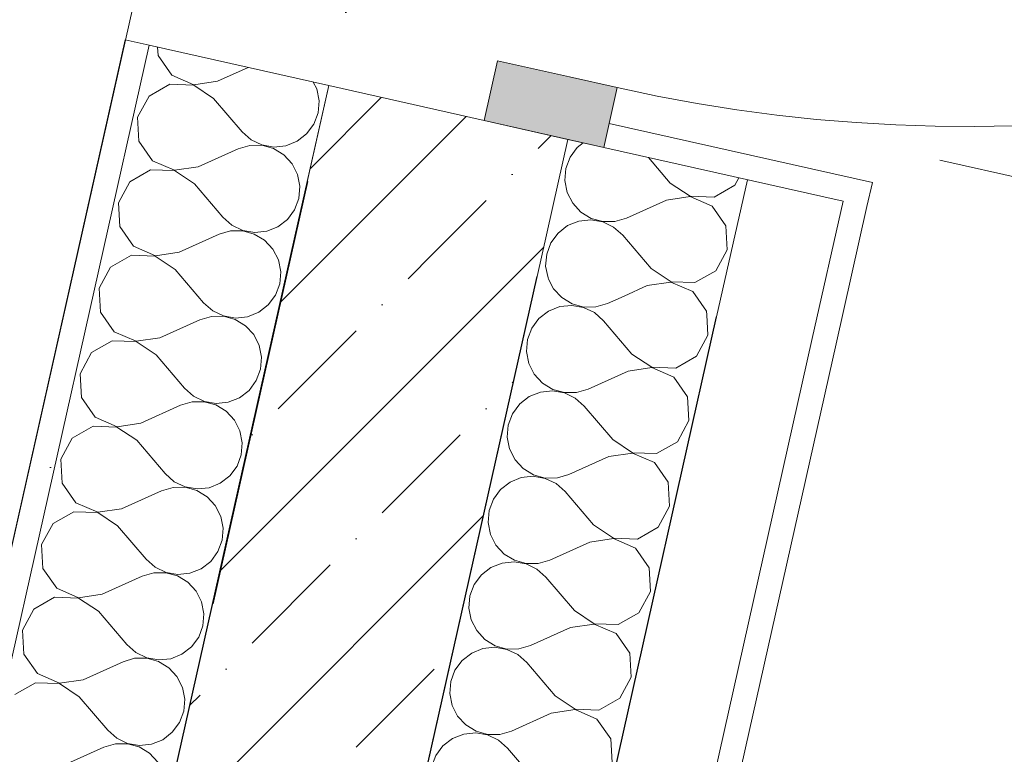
# Model space of a CAD drawing. Header units: millimetres. Extents: x -7218511 to -6645009, y 6003432 to 6221853.
# Tile 126 of 147: x -7168092 to -7167289, y 6147127 to 6147725. Entities that reach past the tile are written whole.
import ezdxf
from ezdxf.enums import TextEntityAlignment as Align

# ---------------------------------------------------------------- set-up
doc = ezdxf.new("R2010")
doc.units = ezdxf.units.MM
doc.header["$MEASUREMENT"] = 0
doc.linetypes.add('Штрихпунктирная', pattern=[670.277762, 352.777767, -176.388884, 0, -141.111112])
for name, color, linetype in [('S - МОП.АР', 7, 'Continuous'), ('АР-Стены_внешние_.АР', 7, 'Continuous'), ('АР-Стены_внутренние_пилоны.АР', 7, 'Continuous'), ('АР-Чертеж-Оси_Осевые размеры.АР', 7, 'Continuous'), ('АР-Чертеж-Размеры.АР', 7, 'Continuous'), ('Двери Archicad', 7, 'Continuous')]:
    doc.layers.add(name, color=color, linetype=linetype)
for name, color, linetype, lineweight in [('АР-Стены_внешние_.АР_Ном._пера__1', 7, 'Continuous', 0), ('АР-Стены_внутренние_пилоны.АР_Ном._пера__1', 7, 'Continuous', 30), ('АР-Чертеж-Оси_Осевые размеры.АР_Ном._пера__120', 7, 'Continuous', 0), ('АР-Чертеж-Размеры.АР_Ном._пера__1', 7, 'Continuous', 0), ('Двери Archicad_Ном._пера__120', 7, 'Continuous', 0)]:
    doc.layers.add(name, color=color, linetype=linetype, lineweight=lineweight)
doc.styles.add('РЎР“Р•РќР•Р\xa0Р\x98Р\xa0_РЎРўР\x98Р›Р¬_1', font='GOST_Common.ttf')
doc.styles.add('РЎР“Р•РќР•Р\xa0Р\x98Р\xa0_РЎРўР\x98Р›Р¬_4', font='GOTHIC.TTF')
doc.dimstyles.new('СГЕНЕРИР_СТИЛЬ__2', dxfattribs={"dimtxt": 150, "dimasz": 237.5, "dimexe": 0.18, "dimexo": 0.0625, "dimgap": 0, "dimtad": 1, "dimdec": 0, "dimzin": 0, "dimdsep": 46, "dimtxsty": 'РЎР“Р•РќР•Р\xa0Р\x98Р\xa0_РЎРўР\x98Р›Р¬_1', "dimblk": 'ARROWHEAD_6', "dimblk1": 'ARROWHEAD_6', "dimblk2": 'ARROWHEAD_6', "dimcen": 0.09, "dimse1": 1, "dimse2": 1, "dimclrd": 7, "dimclre": 7, "dimclrt": 7, "dimazin": 0, "dimtfac": 1, "dimtdec": 4, "dimtmove": 0, "dimatfit": 3, "dimfxl": 1, "dimtolj": 1, "dimtzin": 0, "dimarcsym": 0})
pattern_1 = [(45, (-6566190.34, 6562677.8), (-84.852814, 84.852814), []), (45, (-6566232.77, 6562720.22), (-84.852814, 84.852814), [90, -30, 0, -30])]

# ---------------------------------------------------------------- blocks, each defined once
blk = doc.blocks.new('Стена_7_3', base_point=(-7167997.32, 6146972.64))
at = {"layer": 'АР-Стены_внешние_.АР', "linetype": 'Continuous', "lineweight": 0, "true_color": 0x000000}
h = blk.add_hatch(dxfattribs=at)
h.set_pattern_fill('ЖЕЛЕЗОБЕТОН__PROJECT__0003', color=18, style=0, pattern_type=2)
h.set_pattern_definition(pattern_1)
h.paths.add_polyline_path([(-7167802.18, 6146928.82), (-7167670.3, 6147516.03), (-7167865.43, 6147559.86), (-7167997.32, 6146972.64)])
at = {"layer": 'АР-Стены_внешние_.АР_Ном._пера__1', "color": 7, "linetype": 'Continuous', "lineweight": 30, "flags": 128}
for points in [[(-7167865.43, 6147559.86), (-7167997.32, 6146972.64)], [(-7167802.18, 6146928.82), (-7167670.3, 6147516.03)]]:
    blk.add_lwpolyline(points, dxfattribs=at)
blk = doc.blocks.new('*X424', base_point=(-6566190.34, 6562677.79))
at = {"layer": 'АР-Стены_внешние_.АР_Ном._пера__1', "color": 7, "linetype": 'Continuous', "lineweight": 0}
for p, q in [((-7167632.62, 6147625.04), (-7167637.54, 6147621.24)), ((-7167637.54, 6147621.24), (-7167643.4, 6147613.31)), ((-7167643.4, 6147613.31), (-7167646.86, 6147604.08)), ((-7167561.66, 6147592.27), (-7167579.43, 6147613.09)), ((-7167646.86, 6147604.08), (-7167647.67, 6147594.26)), ((-7167647.67, 6147594.26), (-7167645.77, 6147584.6)), ((-7167508.97, 6147590.47), (-7167505.68, 6147596.53)), ((-7167645.77, 6147584.6), (-7167641.3, 6147575.82)), ((-7167561.66, 6147592.27), (-7167545.42, 6147581.45)), ((-7167525.91, 6147580.78), (-7167508.97, 6147590.47)), ((-7167564.79, 6147578.33), (-7167597.37, 6147563.69)), ((-7167545.48, 6147581.17), (-7167564.79, 6147578.33)), ((-7167527.56, 6147573.43), (-7167545.48, 6147581.17)), ((-7167545.42, 6147581.45), (-7167525.91, 6147580.78)), ((-7167641.3, 6147575.82), (-7167634.6, 6147568.59)), ((-7167634.6, 6147568.59), (-7167626.18, 6147563.47)), ((-7167516.39, 6147557.42), (-7167527.56, 6147573.43)), ((-7167636.25, 6147561.23), (-7167645.4, 6147557.57)), ((-7167626.45, 6147562.26), (-7167636.25, 6147561.23)), ((-7167616.74, 6147560.57), (-7167626.45, 6147562.26)), ((-7167626.18, 6147563.47), (-7167616.68, 6147560.85)), ((-7167607.87, 6147556.29), (-7167616.74, 6147560.57)), ((-7167616.68, 6147560.85), (-7167606.83, 6147560.92)), ((-7167606.83, 6147560.92), (-7167597.37, 6147563.69)), ((-7167645.4, 6147557.57), (-7167653.19, 6147551.54)), ((-7167600.5, 6147549.75), (-7167607.87, 6147556.29)), ((-7167515.3, 6147537.93), (-7167516.39, 6147557.42)), ((-7167653.19, 6147551.54), (-7167659.05, 6147543.62)), ((-7167577.32, 6147522.58), (-7167600.5, 6147549.75)), ((-7167659.05, 6147543.62), (-7167662.51, 6147534.39)), ((-7167524.62, 6147520.78), (-7167515.3, 6147537.93)), ((-7167662.51, 6147534.39), (-7167663.33, 6147524.57)), ((-7167663.33, 6147524.57), (-7167661.42, 6147514.9)), ((-7167577.32, 6147522.58), (-7167561.07, 6147511.76)), ((-7167541.56, 6147511.09), (-7167524.62, 6147520.78)), ((-7167661.42, 6147514.9), (-7167660.93, 6147513.93)), ((-7167580.45, 6147508.64), (-7167599.41, 6147500.11)), ((-7167561.14, 6147511.48), (-7167580.45, 6147508.64)), ((-7167543.22, 6147503.73), (-7167561.14, 6147511.48)), ((-7167561.07, 6147511.76), (-7167541.56, 6147511.09)), ((-7167532.04, 6147487.73), (-7167543.22, 6147503.73)), ((-7167531.89, 6147484.95), (-7167532.04, 6147487.73))]:
    blk.add_line(p, q, dxfattribs=at)
blk = doc.blocks.new('Металлическая Дверь 23[22]_3', base_point=(-6566190.34, 6562677.79))
at = {"layer": 'Двери Archicad', "linetype": 'Continuous', "lineweight": 0, "true_color": 0xffffff}
blk.add_hatch(color=7, dxfattribs=at).paths.add_polyline_path([(-7167702.52, 6147691.98), (-7167713.48, 6147643.2), (-7167615.91, 6147621.28), (-7167604.95, 6147670.07), (-7167643.98, 6147678.83)])
at = {"layer": 'Двери Archicad_Ном._пера__120', "color": 7, "linetype": 'Continuous', "lineweight": 0}
for p, q in [((-7167713.48, 6147643.2), (-7167702.52, 6147691.98)), ((-7167702.52, 6147691.98), (-7167643.98, 6147678.83)), ((-7167643.98, 6147678.83), (-7167604.95, 6147670.07)), ((-7167713.48, 6147643.2), (-7167840.32, 6147671.68)), ((-7167604.95, 6147670.07), (-7167615.91, 6147621.28)), ((-7167615.91, 6147621.28), (-7167713.48, 6147643.2)), ((-7167645.18, 6147627.86), (-7167713.48, 6147643.2)), ((-7167645.18, 6147627.86), (-7167713.48, 6147643.2)), ((-7167611.53, 6147640.8), (-7167396.88, 6147592.59)), ((-7167615.91, 6147621.28), (-7167645.18, 6147627.86)), ((-7167615.91, 6147621.28), (-7167645.18, 6147627.86)), ((-7167401.26, 6147573.07), (-7167396.88, 6147592.59))]:
    blk.add_line(p, q, dxfattribs=at)
blk.add_arc((-7167322.27, 6148928.71), 1290, 257.34172, 347.34172, dxfattribs=at)
blk = doc.blocks.new('Стена_216_3', base_point=(-7167865.43, 6147559.86))
at = {"layer": 'АР-Стены_внешние_.АР', "linetype": 'Continuous', "lineweight": 0, "true_color": 0x000000}
h = blk.add_hatch(dxfattribs=at)
h.set_pattern_fill('ЖЕЛЕЗОБЕТОН__PROJECT__0003', color=18, style=0, pattern_type=2)
h.set_pattern_definition(pattern_1)
h.paths.add_polyline_path([(-7167840.32, 6147671.68), (-7167865.43, 6147559.86), (-7167670.3, 6147516.03), (-7167645.18, 6147627.86), (-7167713.48, 6147643.2)])
at = {"layer": 'АР-Стены_внешние_.АР_Ном._пера__1', "color": 7, "linetype": 'Continuous', "lineweight": 20}
for p, q in [((-7167713.48, 6147643.2), (-7167840.32, 6147671.68)), ((-7167645.18, 6147627.86), (-7167713.48, 6147643.2)), ((-7167670.3, 6147516.03), (-7167645.18, 6147627.86))]:
    blk.add_line(p, q, dxfattribs=at)
at = {"layer": 'АР-Стены_внешние_.АР_Ном._пера__1', "color": 7, "linetype": 'Continuous', "lineweight": 0}
for p, q in [((-7167615.91, 6147621.28), (-7167611.53, 6147640.8)), ((-7167611.53, 6147640.8), (-7167396.88, 6147592.59)), ((-7167615.91, 6147621.28), (-7167645.18, 6147627.86)), ((-7167420.77, 6147577.46), (-7167615.91, 6147621.28)), ((-7167523.94, 6147483.16), (-7167498.83, 6147594.99)), ((-7167401.26, 6147573.07), (-7167396.88, 6147592.59)), ((-7167445.89, 6147465.63), (-7167420.77, 6147577.46))]:
    blk.add_line(p, q, dxfattribs=at)
at = {"layer": 'АР-Стены_внешние_.АР_Ном._пера__1', "color": 7, "linetype": 'Continuous', "lineweight": 20, "flags": 128}
blk.add_lwpolyline([(-7167840.32, 6147671.68), (-7167865.43, 6147559.86)], dxfattribs=at)
at = {"layer": 'АР-Стены_внешние_.АР_Ном._пера__1', "color": 7, "linetype": 'Continuous', "lineweight": 0, "flags": 128}
blk.add_lwpolyline([(-7167426.37, 6147461.25), (-7167401.26, 6147573.07)], dxfattribs=at)
at = {"layer": 'АР-Стены_внешние_.АР', "color": 7, "lineweight": 0}
blk.add_blockref('*X424', (-6566190.34, 6562677.79), dxfattribs=at)
at = {"layer": 'Двери Archicad', "color": 7, "linetype": 'Continuous', "lineweight": 0}
blk.add_blockref('Металлическая Дверь 23[22]_3', (-6566190.34, 6562677.79), dxfattribs=at)
blk = doc.blocks.new('*X428', base_point=(-6566190.34, 6562677.79))
at = {"layer": 'АР-Стены_внешние_.АР_Ном._пера__1', "color": 7, "linetype": 'Continuous', "lineweight": 0}
for p, q in [((-7167660.93, 6147513.93), (-7167656.95, 6147506.12)), ((-7167656.95, 6147506.12), (-7167650.25, 6147498.9)), ((-7167650.25, 6147498.9), (-7167641.83, 6147493.78)), ((-7167599.41, 6147500.11), (-7167613.02, 6147493.99)), ((-7167651.9, 6147491.54), (-7167661.05, 6147487.88)), ((-7167642.1, 6147492.57), (-7167651.9, 6147491.54)), ((-7167632.4, 6147490.88), (-7167642.1, 6147492.57)), ((-7167641.83, 6147493.78), (-7167632.33, 6147491.16)), ((-7167623.52, 6147486.6), (-7167632.4, 6147490.88)), ((-7167632.33, 6147491.16), (-7167622.48, 6147491.23)), ((-7167622.48, 6147491.23), (-7167613.02, 6147493.99)), ((-7167668.85, 6147481.85), (-7167674.7, 6147473.92)), ((-7167661.05, 6147487.88), (-7167668.85, 6147481.85)), ((-7167616.15, 6147480.05), (-7167623.52, 6147486.6)), ((-7167592.97, 6147452.89), (-7167616.15, 6147480.05)), ((-7167530.95, 6147468.24), (-7167531.89, 6147484.95)), ((-7167674.7, 6147473.92), (-7167678.17, 6147464.7)), ((-7167678.17, 6147464.7), (-7167678.98, 6147454.88)), ((-7167540.27, 6147451.09), (-7167530.95, 6147468.24)), ((-7167678.98, 6147454.88), (-7167677.08, 6147445.21)), ((-7167592.97, 6147452.89), (-7167576.72, 6147442.06)), ((-7167557.22, 6147441.4), (-7167540.27, 6147451.09)), ((-7167677.08, 6147445.21), (-7167672.6, 6147436.43)), ((-7167576.79, 6147441.78), (-7167596.1, 6147438.95)), ((-7167558.87, 6147434.04), (-7167576.79, 6147441.78)), ((-7167576.72, 6147442.06), (-7167557.22, 6147441.4)), ((-7167672.6, 6147436.43), (-7167665.9, 6147429.21)), ((-7167596.1, 6147438.95), (-7167628.67, 6147424.3)), ((-7167547.7, 6147418.04), (-7167558.87, 6147434.04)), ((-7167665.9, 6147429.21), (-7167657.48, 6147424.09)), ((-7167657.48, 6147424.09), (-7167647.98, 6147421.46)), ((-7167638.13, 6147421.54), (-7167628.67, 6147424.3)), ((-7167676.7, 6147418.18), (-7167684.5, 6147412.16)), ((-7167667.56, 6147421.85), (-7167676.7, 6147418.18)), ((-7167657.76, 6147422.87), (-7167667.56, 6147421.85)), ((-7167648.05, 6147421.18), (-7167657.76, 6147422.87)), ((-7167639.17, 6147416.9), (-7167648.05, 6147421.18)), ((-7167647.98, 6147421.46), (-7167638.13, 6147421.54)), ((-7167631.8, 6147410.36), (-7167639.17, 6147416.9)), ((-7167546.61, 6147398.55), (-7167547.7, 6147418.04)), ((-7167684.5, 6147412.16), (-7167690.35, 6147404.23)), ((-7167608.62, 6147383.19), (-7167631.8, 6147410.36)), ((-7167690.35, 6147404.23), (-7167693.82, 6147395.01)), ((-7167693.82, 6147395.01), (-7167694.63, 6147385.19)), ((-7167555.93, 6147381.4), (-7167546.61, 6147398.55)), ((-7167694.63, 6147385.19), (-7167692.73, 6147375.52)), ((-7167608.62, 6147383.19), (-7167592.38, 6147372.37)), ((-7167572.87, 6147371.71), (-7167555.93, 6147381.4)), ((-7167692.73, 6147375.52), (-7167688.26, 6147366.74)), ((-7167611.75, 6147369.25), (-7167644.32, 6147354.61)), ((-7167592.44, 6147372.09), (-7167611.75, 6147369.25)), ((-7167574.52, 6147364.35), (-7167592.44, 6147372.09)), ((-7167592.38, 6147372.37), (-7167572.87, 6147371.71)), ((-7167688.26, 6147366.74), (-7167681.56, 6147359.51)), ((-7167563.35, 6147348.34), (-7167574.52, 6147364.35)), ((-7167683.21, 6147352.16), (-7167692.35, 6147348.49)), ((-7167673.41, 6147353.18), (-7167683.21, 6147352.16)), ((-7167681.56, 6147359.51), (-7167673.14, 6147354.39)), ((-7167663.7, 6147351.49), (-7167673.41, 6147353.18)), ((-7167673.14, 6147354.39), (-7167663.64, 6147351.77)), ((-7167663.64, 6147351.77), (-7167653.78, 6147351.85)), ((-7167653.78, 6147351.85), (-7167644.32, 6147354.61)), ((-7167692.35, 6147348.49), (-7167700.15, 6147342.47)), ((-7167654.82, 6147347.21), (-7167663.7, 6147351.49)), ((-7167647.46, 6147340.67), (-7167654.82, 6147347.21)), ((-7167562.26, 6147328.86), (-7167563.35, 6147348.34)), ((-7167700.15, 6147342.47), (-7167706.01, 6147334.54)), ((-7167624.27, 6147313.5), (-7167647.46, 6147340.67)), ((-7167706.01, 6147334.54), (-7167709.47, 6147325.31)), ((-7167571.58, 6147311.7), (-7167562.26, 6147328.86)), ((-7167709.47, 6147325.31), (-7167710.28, 6147315.49)), ((-7167710.28, 6147315.49), (-7167708.38, 6147305.83)), ((-7167624.27, 6147313.5), (-7167608.03, 6147302.68)), ((-7167588.52, 6147302.01), (-7167571.58, 6147311.7)), ((-7167708.38, 6147305.83), (-7167703.91, 6147297.05)), ((-7167703.91, 6147297.05), (-7167697.21, 6147289.82)), ((-7167627.4, 6147299.56), (-7167659.98, 6147284.92)), ((-7167608.09, 6147302.4), (-7167627.4, 6147299.56)), ((-7167590.17, 6147294.66), (-7167608.09, 6147302.4)), ((-7167608.03, 6147302.68), (-7167588.52, 6147302.01)), ((-7167697.21, 6147289.82), (-7167688.79, 6147284.7)), ((-7167579, 6147278.65), (-7167590.17, 6147294.66)), ((-7167698.86, 6147282.46), (-7167708.01, 6147278.8)), ((-7167689.06, 6147283.49), (-7167698.86, 6147282.46)), ((-7167679.35, 6147281.8), (-7167689.06, 6147283.49)), ((-7167688.79, 6147284.7), (-7167679.29, 6147282.08)), ((-7167670.48, 6147277.52), (-7167679.35, 6147281.8)), ((-7167679.29, 6147282.08), (-7167669.44, 6147282.15)), ((-7167669.44, 6147282.15), (-7167659.98, 6147284.92)), ((-7167715.8, 6147272.77), (-7167721.66, 6147264.85)), ((-7167708.01, 6147278.8), (-7167715.8, 6147272.77)), ((-7167663.11, 6147270.98), (-7167670.48, 6147277.52)), ((-7167577.91, 6147259.16), (-7167579, 6147278.65)), ((-7167721.66, 6147264.85), (-7167725.12, 6147255.62)), ((-7167639.93, 6147243.81), (-7167663.11, 6147270.98)), ((-7167725.12, 6147255.62), (-7167725.94, 6147245.8)), ((-7167587.23, 6147242.01), (-7167577.91, 6147259.16)), ((-7167725.94, 6147245.8), (-7167724.03, 6147236.13)), ((-7167639.93, 6147243.81), (-7167623.68, 6147232.99)), ((-7167604.17, 6147232.32), (-7167587.23, 6147242.01)), ((-7167724.03, 6147236.13), (-7167719.56, 6147227.35)), ((-7167623.75, 6147232.71), (-7167643.06, 6147229.87)), ((-7167605.83, 6147224.96), (-7167623.75, 6147232.71)), ((-7167623.68, 6147232.99), (-7167604.17, 6147232.32)), ((-7167719.56, 6147227.35), (-7167712.86, 6147220.13)), ((-7167643.06, 6147229.87), (-7167675.63, 6147215.22)), ((-7167594.65, 6147208.96), (-7167605.83, 6147224.96)), ((-7167712.86, 6147220.13), (-7167704.44, 6147215.01)), ((-7167685.09, 6147212.46), (-7167675.63, 6147215.22)), ((-7167723.66, 6147209.11), (-7167731.46, 6147203.08)), ((-7167714.51, 6147212.77), (-7167723.66, 6147209.11)), ((-7167704.71, 6147213.8), (-7167714.51, 6147212.77)), ((-7167695.01, 6147212.11), (-7167704.71, 6147213.8)), ((-7167704.44, 6147215.01), (-7167694.94, 6147212.39)), ((-7167686.13, 6147207.83), (-7167695.01, 6147212.11)), ((-7167694.94, 6147212.39), (-7167685.09, 6147212.46)), ((-7167678.76, 6147201.28), (-7167686.13, 6147207.83)), ((-7167593.56, 6147189.47), (-7167594.65, 6147208.96)), ((-7167731.46, 6147203.08), (-7167737.31, 6147195.15)), ((-7167655.58, 6147174.12), (-7167678.76, 6147201.28)), ((-7167737.31, 6147195.15), (-7167740.78, 6147185.93)), ((-7167740.78, 6147185.93), (-7167741.59, 6147176.11)), ((-7167602.88, 6147172.32), (-7167593.56, 6147189.47)), ((-7167741.59, 6147176.11), (-7167739.69, 6147166.44)), ((-7167655.58, 6147174.12), (-7167639.33, 6147163.29)), ((-7167619.83, 6147162.63), (-7167602.88, 6147172.32)), ((-7167739.69, 6147166.44), (-7167735.21, 6147157.66)), ((-7167658.71, 6147160.18), (-7167691.28, 6147145.53)), ((-7167639.4, 6147163.01), (-7167658.71, 6147160.18)), ((-7167621.48, 6147155.27), (-7167639.4, 6147163.01)), ((-7167639.33, 6147163.29), (-7167619.83, 6147162.63)), ((-7167735.21, 6147157.66), (-7167728.51, 6147150.44)), ((-7167610.31, 6147139.27), (-7167621.48, 6147155.27)), ((-7167730.17, 6147143.08), (-7167739.31, 6147139.41)), ((-7167720.37, 6147144.1), (-7167730.17, 6147143.08)), ((-7167728.51, 6147150.44), (-7167720.09, 6147145.32)), ((-7167710.66, 6147142.41), (-7167720.37, 6147144.1)), ((-7167720.09, 6147145.32), (-7167710.59, 6147142.69)), ((-7167710.59, 6147142.69), (-7167700.74, 6147142.77)), ((-7167700.74, 6147142.77), (-7167691.28, 6147145.53)), ((-7167739.31, 6147139.41), (-7167747.11, 6147133.39)), ((-7167701.78, 6147138.13), (-7167710.66, 6147142.41)), ((-7167694.41, 6147131.59), (-7167701.78, 6147138.13)), ((-7167609.22, 6147119.78), (-7167610.31, 6147139.27)), ((-7167747.11, 6147133.39), (-7167752.96, 6147125.46)), ((-7167671.23, 6147104.42), (-7167694.41, 6147131.59)), ((-7167752.96, 6147125.46), (-7167756.43, 6147116.24)), ((-7167618.54, 6147102.63), (-7167609.22, 6147119.78)), ((-7167756.43, 6147116.24), (-7167757.24, 6147106.42)), ((-7167757.24, 6147106.42), (-7167755.34, 6147096.75)), ((-7167671.23, 6147104.42), (-7167654.99, 6147093.6)), ((-7167635.48, 6147092.94), (-7167618.54, 6147102.63)), ((-7167755.34, 6147096.75), (-7167750.87, 6147087.97)), ((-7167750.87, 6147087.97), (-7167744.17, 6147080.74)), ((-7167674.36, 6147090.48), (-7167706.94, 6147075.84)), ((-7167655.05, 6147093.32), (-7167674.36, 6147090.48)), ((-7167637.13, 6147085.58), (-7167655.05, 6147093.32)), ((-7167654.99, 6147093.6), (-7167635.48, 6147092.94)), ((-7167744.17, 6147080.74), (-7167735.75, 6147075.63)), ((-7167625.96, 6147069.57), (-7167637.13, 6147085.58)), ((-7167745.82, 6147073.39), (-7167751.4, 6147071.15)), ((-7167736.02, 6147074.41), (-7167745.82, 6147073.39)), ((-7167726.31, 6147072.72), (-7167736.02, 6147074.41)), ((-7167735.75, 6147075.63), (-7167726.25, 6147073)), ((-7167717.43, 6147068.44), (-7167726.31, 6147072.72)), ((-7167726.25, 6147073), (-7167716.39, 6147073.08)), ((-7167716.39, 6147073.08), (-7167706.94, 6147075.84)), ((-7167710.07, 6147061.9), (-7167717.43, 6147068.44)), ((-7167624.87, 6147050.09), (-7167625.96, 6147069.57)), ((-7167710.03, 6147061.86), (-7167710.07, 6147061.9)), ((-7167628.43, 6147043.53), (-7167624.87, 6147050.09))]:
    blk.add_line(p, q, dxfattribs=at)
blk = doc.blocks.new('Стена_217_3', base_point=(-7167769.31, 6147075.17))
at = {"layer": 'АР-Стены_внешние_.АР_Ном._пера__1', "color": 7, "linetype": 'Continuous', "lineweight": 30}
blk.add_line((-7167622.96, 6147042.3), (-7167523.94, 6147483.16), dxfattribs=at)
at = {"layer": 'АР-Стены_внешние_.АР_Ном._пера__1', "color": 7, "linetype": 'Continuous', "lineweight": 0}
for p, q in [((-7167544.9, 6147024.77), (-7167445.89, 6147465.63)), ((-7167622.96, 6147042.3), (-7167544.9, 6147024.77)), ((-7167544.9, 6147024.77), (-7167525.39, 6147020.39))]:
    blk.add_line(p, q, dxfattribs=at)
at = {"layer": 'АР-Стены_внешние_.АР_Ном._пера__1', "color": 7, "linetype": 'Continuous', "lineweight": 0, "flags": 128}
for points in [[(-7167670.3, 6147516.03), (-7167769.31, 6147075.17)], [(-7167525.39, 6147020.39), (-7167426.37, 6147461.25)]]:
    blk.add_lwpolyline(points, dxfattribs=at)
at = {"layer": 'АР-Стены_внешние_.АР', "color": 7, "lineweight": 0}
blk.add_blockref('*X428', (-6566190.34, 6562677.79), dxfattribs=at)
blk = doc.blocks.new('Стандартный Маркер Сетки[6]_3', base_point=(-7167491.31, 6149223.33))
at = {"layer": 'АР-Чертеж-Оси_Осевые размеры.АР_Ном._пера__120', "color": 7, "linetype": 'Штрихпунктирная', "lineweight": 0}
blk.add_line((-7167710.45, 6148247.63), (-7172272.95, 6127933.23), dxfattribs=at)
at = {"layer": 'АР-Чертеж-Оси_Осевые размеры.АР_Ном._пера__120', "color": 7, "lineweight": 0, "style": 'РЎР“Р•РќР•Р\xa0Р\x98Р\xa0_РЎРўР\x98Р›Р¬_4'}
blk.add_attdef('AC_MarkerText_1', text='', height=350, rotation=347.34172, dxfattribs=at).set_placement((-7172531.72, 6126650.77), align=Align.TOP_CENTER)
blk = doc.blocks.new('Стандартный Маркер Сетки[35]_3', base_point=(-7167491.31, 6149223.33))
at = {"layer": 'АР-Чертеж-Оси_Осевые размеры.АР_Ном._пера__120', "color": 7, "linetype": 'Штрихпунктирная', "lineweight": 0}
blk.add_line((-7167710.45, 6148247.63), (-7172272.95, 6127933.23), dxfattribs=at)
at = {"layer": 'АР-Чертеж-Оси_Осевые размеры.АР_Ном._пера__120', "color": 7, "lineweight": 0, "style": 'РЎР“Р•РќР•Р\xa0Р\x98Р\xa0_РЎРўР\x98Р›Р¬_4'}
blk.add_attdef('AC_MarkerText_1', text='', height=350, rotation=347.34172, dxfattribs=at).set_placement((-7172531.72, 6126650.77), align=Align.TOP_CENTER)
blk = doc.blocks.new('*D645', base_point=(-6566190.34, 6562677.79))
at = {"layer": 'АР-Чертеж-Размеры.АР_Ном._пера__1', "color": 7, "linetype": 'Continuous', "lineweight": 0, "transparency": 16777216}
for p, q in [((-7167842.54, 6149230.05), (-7167801.45, 6149412.99)), ((-7167747.97, 6149080.69), (-7167937.11, 6149379.4)), ((-7167613.86, 6149178.69), (-7168071.22, 6149281.41)), ((-7168370.66, 6146878.64), (-7167842.54, 6149230.05)), ((-7168465.23, 6147027.99), (-7168276.09, 6146729.28)), ((-7168141.99, 6146827.28), (-7168599.34, 6146930)), ((-7168411.75, 6146695.69), (-7168370.66, 6146878.64))]:
    blk.add_line(p, q, dxfattribs=at)
at = {"layer": 'АР-Чертеж-Размеры.АР_Ном._пера__1', "color": 7, "lineweight": 0, "transparency": 16777216, "insert": (-7168186.47, 6147835.65), "char_height": 150, "attachment_point": 7, "rotation": 77.34146, "style": 'РЎР“Р•РќР•Р\xa0Р\x98Р\xa0_РЎРўР\x98Р›Р¬_1'}
blk.add_mtext('\\A1;{\\pql;\\fGOST Common|b0|i0|c204|p0;\\W1.000000;2\xa0410}', dxfattribs=at)
blk = doc.blocks.new('ARROWHEAD_6')
at = {"color": 0, "linetype": 'Continuous', "lineweight": 0}
for p, q in [((-0.5, -0.5), (0.5, 0.5)), ((0, 0), (-1, 0))]:
    blk.add_line(p, q, dxfattribs=at)
blk = doc.blocks.new('*D646', base_point=(-6566190.34, 6562677.79))
at = {"layer": 'АР-Чертеж-Размеры.АР_Ном._пера__1', "color": 7, "linetype": 'Continuous', "lineweight": 0, "transparency": 16777216}
for p, q in [((-7166798.07, 6148962.09), (-7166839.16, 6148779.15)), ((-7166744.59, 6148629.79), (-7166933.73, 6148928.5)), ((-7167067.84, 6148830.51), (-7166610.48, 6148727.79)), ((-7166839.16, 6148779.15), (-7167113.06, 6147559.59)), ((-7167207.63, 6147708.94), (-7167018.49, 6147410.24)), ((-7167341.74, 6147610.95), (-7166884.38, 6147508.23)), ((-7167113.06, 6147559.59), (-7167154.15, 6147376.65))]:
    blk.add_line(p, q, dxfattribs=at)
at = {"layer": 'АР-Чертеж-Размеры.АР_Ном._пера__1', "color": 7, "lineweight": 0, "transparency": 16777216, "insert": (-7167054.31, 6147958.07), "char_height": 150, "attachment_point": 7, "rotation": 77.34172, "style": 'РЎР“Р•РќР•Р\xa0Р\x98Р\xa0_РЎРўР\x98Р›Р¬_1'}
blk.add_mtext('\\A1;{\\pql;\\fGOST Common|b0|i0|c204|p0;\\W1.000000;1\xa0250}', dxfattribs=at)
blk = doc.blocks.new('*X691', base_point=(-6566190.34, 6562677.79))
at = {"layer": 'АР-Стены_внутренние_пилоны.АР_Ном._пера__1', "color": 7, "linetype": 'Continuous', "lineweight": 0}
for p, q in [((-7167979.82, 6147703.02), (-7167979.44, 6147696.14)), ((-7167979.44, 6147696.14), (-7167968.26, 6147680.13)), ((-7167931.03, 6147675.23), (-7167906.08, 6147686.45)), ((-7167968.26, 6147680.13), (-7167950.35, 6147672.39)), ((-7167950.35, 6147672.39), (-7167931.03, 6147675.23)), ((-7167850.06, 6147668.97), (-7167852.88, 6147674.5)), ((-7167969.92, 6147672.78), (-7167986.86, 6147663.09)), ((-7167950.41, 6147672.11), (-7167969.92, 6147672.78)), ((-7167934.16, 6147661.29), (-7167950.41, 6147672.11)), ((-7167848.16, 6147659.3), (-7167850.06, 6147668.97)), ((-7167986.86, 6147663.09), (-7167996.18, 6147645.94)), ((-7167934.16, 6147661.29), (-7167910.98, 6147634.12)), ((-7167848.97, 6147649.48), (-7167848.16, 6147659.3)), ((-7167852.43, 6147640.25), (-7167848.97, 6147649.48)), ((-7167996.18, 6147645.94), (-7167995.09, 6147626.45)), ((-7167910.98, 6147634.12), (-7167903.61, 6147627.58)), ((-7167858.29, 6147632.33), (-7167852.43, 6147640.25)), ((-7167995.09, 6147626.45), (-7167983.92, 6147610.44)), ((-7167903.61, 6147627.58), (-7167894.74, 6147623.3)), ((-7167875.23, 6147622.64), (-7167866.08, 6147626.3)), ((-7167866.08, 6147626.3), (-7167858.29, 6147632.33)), ((-7167946.69, 6147605.54), (-7167914.11, 6147620.18)), ((-7167904.66, 6147622.95), (-7167914.11, 6147620.18)), ((-7167894.8, 6147623.02), (-7167904.66, 6147622.95)), ((-7167885.3, 6147620.4), (-7167894.8, 6147623.02)), ((-7167894.74, 6147623.3), (-7167885.03, 6147621.61)), ((-7167876.88, 6147615.28), (-7167885.3, 6147620.4)), ((-7167885.03, 6147621.61), (-7167875.23, 6147622.64)), ((-7167983.92, 6147610.44), (-7167966, 6147602.7)), ((-7167870.18, 6147608.05), (-7167876.88, 6147615.28)), ((-7167985.57, 6147603.08), (-7168002.51, 6147593.39)), ((-7167966.06, 6147602.42), (-7167985.57, 6147603.08)), ((-7167949.82, 6147591.6), (-7167966.06, 6147602.42)), ((-7167966, 6147602.7), (-7167946.69, 6147605.54)), ((-7167865.71, 6147599.27), (-7167870.18, 6147608.05)), ((-7168002.51, 6147593.39), (-7168011.83, 6147576.24)), ((-7167863.81, 6147589.6), (-7167865.71, 6147599.27)), ((-7167949.82, 6147591.6), (-7167926.64, 6147564.43)), ((-7167864.62, 6147579.78), (-7167863.81, 6147589.6)), ((-7167868.09, 6147570.56), (-7167864.62, 6147579.78)), ((-7168011.83, 6147576.24), (-7168010.74, 6147556.75)), ((-7167873.94, 6147562.63), (-7167868.09, 6147570.56)), ((-7167926.64, 6147564.43), (-7167919.27, 6147557.89)), ((-7167881.74, 6147556.61), (-7167873.94, 6147562.63)), ((-7168010.74, 6147556.75), (-7167999.57, 6147540.75)), ((-7167920.31, 6147553.25), (-7167929.77, 6147550.49)), ((-7167910.45, 6147553.33), (-7167920.31, 6147553.25)), ((-7167919.27, 6147557.89), (-7167910.39, 6147553.61)), ((-7167900.96, 6147550.7), (-7167910.45, 6147553.33)), ((-7167910.39, 6147553.61), (-7167900.68, 6147551.92)), ((-7167900.68, 6147551.92), (-7167890.88, 6147552.94)), ((-7167890.88, 6147552.94), (-7167881.74, 6147556.61)), ((-7167962.34, 6147535.84), (-7167929.77, 6147550.49)), ((-7167892.54, 6147545.59), (-7167900.96, 6147550.7)), ((-7167885.83, 6147538.36), (-7167892.54, 6147545.59)), ((-7167999.57, 6147540.75), (-7167981.65, 6147533.01)), ((-7167881.36, 6147529.58), (-7167885.83, 6147538.36)), ((-7168001.22, 6147533.39), (-7168018.17, 6147523.7)), ((-7167981.71, 6147532.73), (-7168001.22, 6147533.39)), ((-7167965.47, 6147521.91), (-7167981.71, 6147532.73)), ((-7167981.65, 6147533.01), (-7167962.34, 6147535.84)), ((-7167879.46, 6147519.91), (-7167881.36, 6147529.58)), ((-7168018.17, 6147523.7), (-7168027.48, 6147506.55)), ((-7167965.47, 6147521.91), (-7167942.29, 6147494.74)), ((-7167880.27, 6147510.09), (-7167879.46, 6147519.91)), ((-7168027.48, 6147506.55), (-7168026.39, 6147487.06)), ((-7167883.74, 6147500.87), (-7167880.27, 6147510.09)), ((-7167889.59, 6147492.94), (-7167883.74, 6147500.87)), ((-7167942.29, 6147494.74), (-7167934.92, 6147488.19)), ((-7167934.92, 6147488.19), (-7167926.04, 6147483.92)), ((-7167897.39, 6147486.92), (-7167889.59, 6147492.94)), ((-7168026.39, 6147487.06), (-7168015.22, 6147471.06)), ((-7167977.99, 6147466.15), (-7167945.42, 6147480.8)), ((-7167935.96, 6147483.56), (-7167945.42, 6147480.8)), ((-7167926.11, 6147483.63), (-7167935.96, 6147483.56)), ((-7167916.61, 6147481.01), (-7167926.11, 6147483.63)), ((-7167926.04, 6147483.92), (-7167916.34, 6147482.22)), ((-7167908.19, 6147475.89), (-7167916.61, 6147481.01)), ((-7167916.34, 6147482.22), (-7167906.54, 6147483.25)), ((-7167906.54, 6147483.25), (-7167897.39, 6147486.92)), ((-7167901.49, 6147468.67), (-7167908.19, 6147475.89)), ((-7168015.22, 6147471.06), (-7167997.3, 6147463.32)), ((-7167997.3, 6147463.32), (-7167977.99, 6147466.15)), ((-7167897.02, 6147459.89), (-7167901.49, 6147468.67)), ((-7168016.87, 6147463.7), (-7168033.82, 6147454.01)), ((-7167997.37, 6147463.03), (-7168016.87, 6147463.7)), ((-7167981.12, 6147452.21), (-7167997.37, 6147463.03)), ((-7167895.11, 6147450.22), (-7167897.02, 6147459.89)), ((-7168033.82, 6147454.01), (-7168043.14, 6147436.86)), ((-7167981.12, 6147452.21), (-7167957.94, 6147425.04)), ((-7167895.93, 6147440.4), (-7167895.11, 6147450.22)), ((-7167899.39, 6147431.17), (-7167895.93, 6147440.4)), ((-7168043.14, 6147436.86), (-7168042.05, 6147417.37)), ((-7167957.94, 6147425.04), (-7167950.57, 6147418.5)), ((-7167905.24, 6147423.25), (-7167899.39, 6147431.17)), ((-7168042.05, 6147417.37), (-7168030.87, 6147401.36)), ((-7167950.57, 6147418.5), (-7167941.7, 6147414.22)), ((-7167922.19, 6147413.56), (-7167913.04, 6147417.22)), ((-7167913.04, 6147417.22), (-7167905.24, 6147423.25)), ((-7167993.64, 6147396.46), (-7167961.07, 6147411.11)), ((-7167951.61, 6147413.87), (-7167961.07, 6147411.11)), ((-7167941.76, 6147413.94), (-7167951.61, 6147413.87)), ((-7167932.26, 6147411.32), (-7167941.76, 6147413.94)), ((-7167941.7, 6147414.22), (-7167931.99, 6147412.53)), ((-7167923.84, 6147406.2), (-7167932.26, 6147411.32)), ((-7167931.99, 6147412.53), (-7167922.19, 6147413.56)), ((-7168030.87, 6147401.36), (-7168012.96, 6147393.62)), ((-7167917.14, 6147398.98), (-7167923.84, 6147406.2)), ((-7168032.53, 6147394.01), (-7168049.47, 6147384.32)), ((-7168013.02, 6147393.34), (-7168032.53, 6147394.01)), ((-7167996.77, 6147382.52), (-7168013.02, 6147393.34)), ((-7168012.96, 6147393.62), (-7167993.64, 6147396.46)), ((-7167912.67, 6147390.2), (-7167917.14, 6147398.98)), ((-7168049.47, 6147384.32), (-7168058.79, 6147367.17)), ((-7167910.77, 6147380.53), (-7167912.67, 6147390.2)), ((-7167996.77, 6147382.52), (-7167973.59, 6147355.35)), ((-7167911.58, 6147370.71), (-7167910.77, 6147380.53)), ((-7167915.04, 6147361.48), (-7167911.58, 6147370.71)), ((-7168058.79, 6147367.17), (-7168057.7, 6147347.68)), ((-7167920.9, 6147353.56), (-7167915.04, 6147361.48)), ((-7167973.59, 6147355.35), (-7167966.22, 6147348.81)), ((-7167928.69, 6147347.53), (-7167920.9, 6147353.56)), ((-7168057.7, 6147347.68), (-7168046.53, 6147331.67)), ((-7167967.27, 6147344.18), (-7167976.72, 6147341.41)), ((-7167957.41, 6147344.25), (-7167967.27, 6147344.18)), ((-7167966.22, 6147348.81), (-7167957.35, 6147344.53)), ((-7167947.91, 6147341.63), (-7167957.41, 6147344.25)), ((-7167957.35, 6147344.53), (-7167947.64, 6147342.84)), ((-7167947.64, 6147342.84), (-7167937.84, 6147343.87)), ((-7167937.84, 6147343.87), (-7167928.69, 6147347.53)), ((-7168009.3, 6147326.77), (-7167976.72, 6147341.41)), ((-7167939.49, 6147336.51), (-7167947.91, 6147341.63)), ((-7167932.79, 6147329.28), (-7167939.49, 6147336.51)), ((-7168046.53, 6147331.67), (-7168028.61, 6147323.93)), ((-7167928.32, 6147320.5), (-7167932.79, 6147329.28)), ((-7168048.18, 6147324.31), (-7168065.12, 6147314.62)), ((-7168028.67, 6147323.65), (-7168048.18, 6147324.31)), ((-7168012.43, 6147312.83), (-7168028.67, 6147323.65)), ((-7168028.61, 6147323.93), (-7168009.3, 6147326.77)), ((-7167926.42, 6147310.83), (-7167928.32, 6147320.5)), ((-7168065.12, 6147314.62), (-7168074.44, 6147297.47)), ((-7168012.43, 6147312.83), (-7167989.25, 6147285.66)), ((-7167927.23, 6147301.01), (-7167926.42, 6147310.83)), ((-7168074.44, 6147297.47), (-7168073.35, 6147277.98)), ((-7167930.7, 6147291.79), (-7167927.23, 6147301.01)), ((-7167936.55, 6147283.86), (-7167930.7, 6147291.79)), ((-7167989.25, 6147285.66), (-7167981.88, 6147279.12)), ((-7167944.35, 6147277.84), (-7167936.55, 6147283.86)), ((-7168073.35, 6147277.98), (-7168062.18, 6147261.98)), ((-7168024.95, 6147257.07), (-7167992.38, 6147271.72)), ((-7167982.92, 6147274.48), (-7167992.38, 6147271.72)), ((-7167973.06, 6147274.56), (-7167982.92, 6147274.48)), ((-7167981.88, 6147279.12), (-7167973, 6147274.84)), ((-7167963.57, 6147271.93), (-7167973.06, 6147274.56)), ((-7167973, 6147274.84), (-7167963.29, 6147273.15)), ((-7167955.15, 6147266.82), (-7167963.57, 6147271.93)), ((-7167963.29, 6147273.15), (-7167953.49, 6147274.17)), ((-7167953.49, 6147274.17), (-7167944.35, 6147277.84)), ((-7167948.45, 6147259.59), (-7167955.15, 6147266.82)), ((-7168062.18, 6147261.98), (-7168044.26, 6147254.24)), ((-7168044.26, 6147254.24), (-7168024.95, 6147257.07)), ((-7167943.97, 6147250.81), (-7167948.45, 6147259.59)), ((-7168063.83, 6147254.62), (-7168080.78, 6147244.93)), ((-7168044.32, 6147253.96), (-7168063.83, 6147254.62)), ((-7168028.08, 6147243.14), (-7168044.32, 6147253.96)), ((-7167942.07, 6147241.14), (-7167943.97, 6147250.81)), ((-7168080.78, 6147244.93), (-7168090.09, 6147227.78)), ((-7168028.08, 6147243.14), (-7168004.9, 6147215.97)), ((-7167942.88, 6147231.32), (-7167942.07, 6147241.14)), ((-7167946.35, 6147222.1), (-7167942.88, 6147231.32)), ((-7168090.09, 6147227.78), (-7168089.01, 6147208.29)), ((-7168004.9, 6147215.97), (-7167997.53, 6147209.43)), ((-7167952.2, 6147214.17), (-7167946.35, 6147222.1)), ((-7168089.01, 6147208.29), (-7168077.83, 6147192.29)), ((-7167997.53, 6147209.43), (-7167988.65, 6147205.15)), ((-7167969.15, 6147204.48), (-7167960, 6147208.15)), ((-7167960, 6147208.15), (-7167952.2, 6147214.17)), ((-7168040.6, 6147187.38), (-7168008.03, 6147202.03)), ((-7167998.57, 6147204.79), (-7168008.03, 6147202.03)), ((-7167988.72, 6147204.86), (-7167998.57, 6147204.79)), ((-7167979.22, 6147202.24), (-7167988.72, 6147204.86)), ((-7167988.65, 6147205.15), (-7167978.95, 6147203.45)), ((-7167970.8, 6147197.12), (-7167979.22, 6147202.24)), ((-7167978.95, 6147203.45), (-7167969.15, 6147204.48)), ((-7168077.83, 6147192.29), (-7168059.91, 6147184.55)), ((-7167964.1, 6147189.9), (-7167970.8, 6147197.12)), ((-7168079.48, 6147184.93), (-7168096.43, 6147175.24)), ((-7168059.98, 6147184.26), (-7168079.48, 6147184.93)), ((-7168043.73, 6147173.44), (-7168059.98, 6147184.26)), ((-7168059.91, 6147184.55), (-7168040.6, 6147187.38)), ((-7167959.63, 6147181.12), (-7167964.1, 6147189.9)), ((-7167957.72, 6147171.45), (-7167959.63, 6147181.12)), ((-7168043.73, 6147173.44), (-7168020.55, 6147146.27)), ((-7167958.54, 6147161.63), (-7167957.72, 6147171.45)), ((-7167962, 6147152.41), (-7167958.54, 6147161.63)), ((-7167967.86, 6147144.48), (-7167962, 6147152.41)), ((-7168020.55, 6147146.27), (-7168013.18, 6147139.73)), ((-7167975.65, 6147138.45), (-7167967.86, 6147144.48)), ((-7168014.22, 6147135.1), (-7168023.68, 6147132.34)), ((-7168004.37, 6147135.17), (-7168014.22, 6147135.1)), ((-7168013.18, 6147139.73), (-7168004.31, 6147135.45)), ((-7167994.87, 6147132.55), (-7168004.37, 6147135.17)), ((-7168004.31, 6147135.45), (-7167994.6, 6147133.76)), ((-7167994.6, 6147133.76), (-7167984.8, 6147134.79)), ((-7167984.8, 6147134.79), (-7167975.65, 6147138.45)), ((-7168056.25, 6147117.69), (-7168023.68, 6147132.34)), ((-7167986.45, 6147127.43), (-7167994.87, 6147132.55)), ((-7167979.75, 6147120.21), (-7167986.45, 6147127.43))]:
    blk.add_line(p, q, dxfattribs=at)
blk = doc.blocks.new('Простой Проем Двери[25]_3', base_point=(-6566190.34, 6562677.79))
at = {"layer": 'Двери Archicad_Ном._пера__120', "color": 7, "linetype": 'Continuous', "lineweight": 0}
for p, q in [((-7168006.19, 6147708.94), (-7167986.67, 6147704.55)), ((-7167986.67, 6147704.55), (-7167840.32, 6147671.68))]:
    blk.add_line(p, q, dxfattribs=at)
blk = doc.blocks.new('Стена_230_3', base_point=(-7167502.85, 6149174.25))
at = {"layer": 'АР-Стены_внутренние_пилоны.АР', "linetype": 'Continuous', "lineweight": 0, "true_color": 0x000000}
h = blk.add_hatch(dxfattribs=at)
h.set_pattern_fill('ШТУКАТУРКА__ГИПС_01_0003', color=18, style=0, pattern_type=2)
h.set_pattern_definition([(45, (-6566190.34, 6563027.8), (-111.369318, 111.369318), [0, -105, 0, -157.5]), (110, (-6565840.34, 6563027.8), (148.001588, 53.868173), [0, -77, 0, -133])])
h.paths.add_polyline_path([(-7168227.51, 6146723.51), (-7168208, 6146719.13), (-7167986.67, 6147704.55), (-7168006.19, 6147708.94)])
at = {"layer": 'АР-Стены_внутренние_пилоны.АР_Ном._пера__1', "color": 7, "linetype": 'Continuous', "lineweight": 0}
for p, q in [((-7168006.19, 6147708.94), (-7167986.67, 6147704.55)), ((-7167986.67, 6147704.55), (-7168208, 6146719.13)), ((-7167986.67, 6147704.55), (-7167840.32, 6147671.68))]:
    blk.add_line(p, q, dxfattribs=at)
at = {"layer": 'АР-Стены_внутренние_пилоны.АР_Ном._пера__1', "color": 7, "linetype": 'Continuous', "lineweight": 0, "flags": 128}
for points in [[(-7168006.19, 6147708.94), (-7168227.51, 6146723.51)], [(-7168061.64, 6146686.26), (-7167840.32, 6147671.68)]]:
    blk.add_lwpolyline(points, dxfattribs=at)
at = {"layer": 'АР-Стены_внутренние_пилоны.АР', "color": 7, "lineweight": 0}
blk.add_blockref('*X691', (-6566190.34, 6562677.79), dxfattribs=at)
at = {"layer": 'Двери Archicad', "color": 7, "linetype": 'Continuous', "lineweight": 0}
blk.add_blockref('Простой Проем Двери[25]_3', (-6566190.34, 6562677.79), dxfattribs=at)

msp = doc.modelspace()

# ---------------------------------------------------------------- linework, layer by layer
at = {"layer": 'S - МОП.АР', "color": 254, "linetype": 'Continuous', "lineweight": 0, "true_color": 0xdadada, "flags": 128}
msp.add_lwpolyline([(-7175918, 6148574.04), (-7168201.15, 6146840.88), (-7167673.09, 6149192.03), (-7175389.95, 6150925.19)], close=True, dxfattribs=at)

# ---------------------------------------------------------------- block references
at = {"layer": 'АР-Стены_внешние_.АР', "color": 7, "lineweight": 0}
for name, p in [('Стена_216_3', (-7167865.43, 6147559.86)), ('Стена_7_3', (-7167997.32, 6146972.64)), ('Стена_217_3', (-7167769.31, 6147075.17))]:
    msp.add_blockref(name, p, dxfattribs=at)
at = {"layer": 'АР-Стены_внутренние_пилоны.АР', "color": 7, "lineweight": 0}
msp.add_blockref('Стена_230_3', (-7167502.85, 6149174.25), dxfattribs=at)
at = {"layer": 'АР-Чертеж-Оси_Осевые размеры.АР', "color": 8, "linetype": 'Continuous', "lineweight": 15}
for name in ['Стандартный Маркер Сетки[6]_3', 'Стандартный Маркер Сетки[35]_3']:
    msp.add_blockref(name, (-7167491.31, 6149223.33), dxfattribs=at)

# ---------------------------------------------------------------- dimensions: what is measured, and where the dimension line sits
at = {"layer": 'АР-Чертеж-Размеры.АР', "color": 7, "linetype": 'Continuous', "lineweight": 0}
for base, p1, p2, angle, picture, middle, turn in [((-7167842.54, 6149230.05), (-7172132.82, 6147723.62), (-7171521.76, 6150056.4), 77.34146, '*D645', (-7168203.25, 6148103.15), 77.34146), ((-7167113.06, 6147559.59), (-7167331.6, 6148889.75), (-7167702.52, 6147691.98), 257.34172, '*D646', (-7167071.1, 6148225.56), 77.34172)]:
    dim = msp.add_linear_dim(base=base, p1=p1, p2=p2, angle=angle, dimstyle='СГЕНЕРИР_СТИЛЬ__2', dxfattribs=at)
    dim.commit()
    dim.dimension.update_dxf_attribs({"geometry": picture, "text_midpoint": middle, "dimtype": 160, "text_rotation": turn})

doc.saveas('drawing.dxf')
